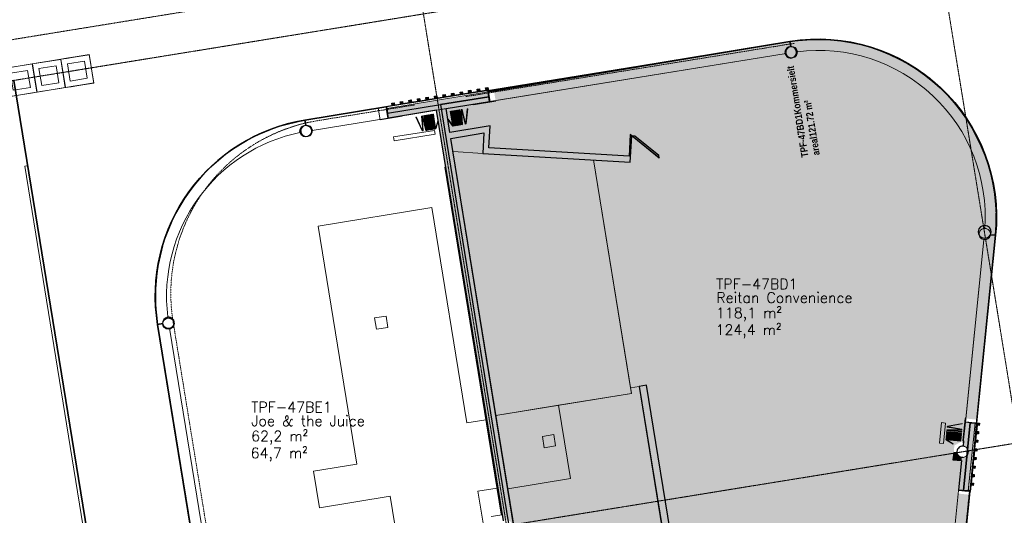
# Model space of a CAD drawing. Header units: millimetres. Extents: x 344773 to 395309, y 816588 to 874127.
# Tile 23 of 25: x 361020 to 378100, y 850245 to 858848. Entities that reach past the tile are written whole.
import ezdxf
from ezdxf.enums import TextEntityAlignment as Align

# ---------------------------------------------------------------- set-up
doc = ezdxf.new("R2010")
doc.units = ezdxf.units.MM
for name, pattern in [('_T3_Dash', [4.8, 3, -1.8]), ('Overhead', [1.4, 0.7, -0.7]), ('System - Akser', [7.2, 4.8, -0.8, 0.8, -0.8])]:
    doc.linetypes.add(name, pattern=pattern)
for name, color, linetype, lineweight in [('0-1', 7, 'Continuous', 5), ('A-AREA-BNDY', 1, 'Continuous', 5), ('A-AREA-IDEN', 2, 'Continuous', 5), ('A-DETL-THIN-1', 7, 'Continuous', 5), ('A-FLOR-1', 8, 'Continuous', 5), ('A-FLOR-HRAL-1', 50, 'Continuous', 5), ('A-FLOR-OVHD', 1, 'Overhead', 5), ('A-GENM-2', 10, 'Continuous', 9), ('A-GLAZ-CURT-1', 10, 'Continuous', 9), ('A-GLAZ-CURT-2', 7, 'Continuous', 5), ('A-WALL-1', 7, 'Continuous', 5), ('A-WALL-PATT-1', 7, 'Continuous', 5), ('A862-NA', 7, 'Continuous', 5), ('A862-NR', 255, 'Continuous', 5), ('I-FURN-1', 8, 'Continuous', 5), ('I-WALL-1', 10, 'Continuous', 9), ('I-WALL-2', 7, 'Continuous', 5), ('S-COLS-2', 10, 'Continuous', 9), ('S-COLS-3', 7, 'Continuous', 5), ('S-COLS-SYMB-1', 10, 'Continuous', 9), ('S-GRID-1', 1, 'System - Akser', 5)]:
    doc.layers.add(name, color=color, linetype=linetype, lineweight=lineweight)
doc.layers.add('_printramme', color=7, linetype='_T3_Dash', lineweight=5, plot=False)
doc.layers.add('A200-14_Kiosk', color=7, linetype='Continuous', lineweight=5, true_color=0xc7d6ef)
for name, color, linetype in [('A861 soner', 7, 'Continuous'), ('A862-B-RLin', 1, 'Continuous'), ('A862-B-T', 1, 'Continuous'), ('A862-N-T', 4, 'Continuous')]:
    doc.layers.add(name, color=color, linetype=linetype)
doc.layers.add('A862-N-RLin', color=7, linetype='Continuous', plot=False)
doc.styles.add('Arial Narrow_B', font='ARIALNB.TTF', dxfattribs={"height": 122.891104})
doc.styles.add('ROMANS', font='ROMANS.SHX')

# ---------------------------------------------------------------- blocks, each defined once
blk = doc.blocks.new('Arkiv_0.975_234', base_point=(302896, 40813))
at = {"linetype": 'Continuous', "flags": 1}
for tag in ['floor_f', 'ROOM_WALLS_SURF', 'ROOM_DOORS_SURF', 'ROOM_WINDS_SURF', 'ROOM_BASELEV', 'ROOM_HEIGHT', 'ROOM_NET_AREA', 'ROOM_REDUCED_AREA', 'ROOM_CALC_AREA', 'ROOM_VOLUME']:
    blk.add_attdef(tag, text='', height=2000, dxfattribs=at).set_placement((302896, 39780), align=Align.BOTTOM_LEFT)
at = {"layer": 'A862-B-T', "linetype": 'Continuous'}
blk.add_attdef('Bruttoareal', text='', height=2000, dxfattribs=at).set_placement((302896, 39780), align=Align.BOTTOM_LEFT)
at = {"layer": 'A862-N-T', "color": 2}
blk.add_attdef('Nettoareal', text='', height=125, dxfattribs=at).set_placement((302614, 40515), align=Align.BOTTOM_LEFT)
at = {"layer": 'A862-NA', "color": 1}
blk.add_attdef('ROOM_NAME', text='', height=125, dxfattribs=at).set_placement((302614, 40702), align=Align.BOTTOM_LEFT)
at = {"layer": 'A862-NR'}
blk.add_attdef('ROOM_NUMBER', text='', height=125, dxfattribs=at).set_placement((302614, 40890), align=Align.BOTTOM_LEFT)
blk = doc.blocks.new('A222 - Sirkulær Stålsøyle - A222 - Sirkulær Stålsøyle 1 - Ø 200 mm-30944843-ENBR-80052-AA1-TOF-200-0002_2D')
at = {"layer": 'S-COLS-3'}
h = blk.add_hatch(color=256, dxfattribs=at)
h.paths.add_polyline_path([(17, 98), (-23, 96), (-60, 78), (-83, 53), (-94, 32), (-100, 0), (-88, -45), (-64, -75), (-41, -90), (-17, -98), (26, -95), (50, -87), (81, -57), (94, -34), (100, 0), (87, 46), (64, 75), (41, 90), (23, 96)], flags=0)
h.paths.add_polyline_path([(0, 90), (23, 87), (45, 78), (72, 53), (85, 28), (87, 23), (90, 0), (82, -35), (67, -60), (64, -64), (45, -78), (10, -89), (-19, -88), (-23, -87), (-45, -78), (-72, -53), (-85, -28), (-87, -23), (-90, 0), (-82, 35), (-67, 60), (-64, 64), (-45, 78), (-10, 89)], flags=0)
at = {"layer": 'S-COLS-2'}
for start, end in [(0, 180), (180, 0)]:
    blk.add_arc((0, 0), 100, start, end, dxfattribs=at)
at = {"layer": 'S-COLS-SYMB-1'}
for start, end in [(0, 180), (180, 0)]:
    blk.add_arc((0, 0), 100, start, end, dxfattribs=at)
blk = doc.blocks.new('A222 - Sirkulær Stålsøyle - A222 - Sirkulær Stålsøyle 1 - Ø 200 mm-26153990-ENBR-80052-AA1-TOF-200-0002_2D')
at = {"layer": 'S-COLS-3'}
h = blk.add_hatch(color=256, dxfattribs=at)
h.paths.add_polyline_path([(17, -98), (60, -78), (78, -62), (96, -23), (100, 0), (87, 46), (64, 75), (49, 87), (17, 98), (-23, 96), (-60, 78), (-78, 62), (-96, 23), (-100, 0), (-87, -46), (-64, -75), (-41, -90), (-17, -98), (0, -98)], flags=0)
h.paths.add_polyline_path([(0, -90), (-23, -87), (-45, -78), (-72, -53), (-85, -28), (-87, -23), (-90, 0), (-82, 35), (-67, 60), (-64, 64), (-45, 78), (-10, 89), (19, 88), (23, 87), (45, 78), (72, 53), (85, 28), (87, 23), (90, 0), (82, -35), (67, -60), (64, -64), (45, -78), (10, -89)], flags=0)
at = {"layer": 'S-COLS-2'}
for start, end in [(360, 180), (180, 360)]:
    blk.add_arc((0, 0), 100, start, end, dxfattribs=at)
at = {"layer": 'S-COLS-SYMB-1'}
for start, end in [(360, 180), (180, 0)]:
    blk.add_arc((0, 0), 100, start, end, dxfattribs=at)
blk = doc.blocks.new('A276 -Avfall- detaljert - A - 276-Avfall - dtaljert-V123-ENBR-80052-AA1-TOF-200-0002_2D')
at = {"layer": 'I-FURN-1'}
for p, q in [((-250, 250), (-750, 250)), ((-750, 250), (-750, -250)), ((-750, 150), (-750, 250)), ((-750, 250), (-650, 250)), ((-748.5, 248.5), (-256, 248.5)), ((-650, 248.5), (-748.5, 248.5)), ((-748.5, -248.5), (-748.5, 244)), ((-748.5, 244), (-748.5, 150)), ((-650, 250), (-350, 250)), ((-350, 250), (-650, 250)), ((-650, 250), (-350, 250)), ((-650, 248.5), (-650, 250)), ((-650, 250), (-650, 248.5)), ((-350, 248.5), (-650, 248.5)), ((-650, 248.5), (-350, 248.5)), ((-350, 248.5), (-650, 248.5)), ((-350, 250), (-250, 250)), ((-350, 250), (-350, 248.5)), ((-350, 248.5), (-350, 250)), ((-256, 248.5), (-350, 248.5)), ((-251.5, 244), (-251.5, -248.5)), ((-251.5, -248.5), (-251.5, 244)), ((-250, -250), (-250, 250)), ((-250, 250), (-250, -250)), ((250, 250), (-250, 250)), ((-250, 250), (-250, -250)), ((-250, -250), (-250, 250)), ((-250, 250), (-150, 250)), ((-248.5, 248.5), (244, 248.5)), ((-150, 248.5), (-248.5, 248.5)), ((-248.5, -248.5), (-248.5, 244)), ((-248.5, 244), (-248.5, -248.5)), ((-150, 250), (150, 250)), ((150, 250), (-150, 250)), ((-150, 250), (150, 250)), ((-150, 248.5), (-150, 250)), ((-150, 250), (-150, 248.5)), ((150, 248.5), (-150, 248.5)), ((-150, 248.5), (150, 248.5)), ((150, 248.5), (-150, 248.5)), ((150, 250), (250, 250)), ((150, 250), (150, 248.5)), ((150, 248.5), (150, 250)), ((244, 248.5), (150, 248.5)), ((248.5, 244), (248.5, -248.5)), ((248.5, -248.5), (248.5, 244)), ((250, 250), (250, -250)), ((750, 250), (250, 250)), ((250, 250), (350, 250)), ((250, -250), (250, 250)), ((250, -250), (250, 250)), ((250, 250), (250, -250)), ((251.5, -248.5), (251.5, 244)), ((251.5, 244), (251.5, -248.5)), ((256, 248.5), (748.5, 248.5)), ((350, 248.5), (256, 248.5)), ((350, 250), (650, 250)), ((650, 250), (350, 250)), ((350, 250), (650, 250)), ((350, 248.5), (350, 250)), ((350, 250), (350, 248.5)), ((650, 248.5), (350, 248.5)), ((350, 248.5), (650, 248.5)), ((650, 248.5), (350, 248.5)), ((650, 250), (750, 250)), ((650, 250), (650, 248.5)), ((650, 248.5), (650, 250)), ((748.5, 248.5), (650, 248.5)), ((748.5, 244), (748.5, -248.5)), ((748.5, 150), (748.5, 244)), ((750, -250), (750, 250)), ((750, 250), (750, 150)), ((-750, -150), (-750, 150)), ((-750, 150), (-750, -150)), ((-750, -150), (-750, 150)), ((-750, 150), (-748.5, 150)), ((-748.5, 150), (-750, 150)), ((-748.5, 150), (-748.5, -150)), ((-748.5, -150), (-748.5, 150)), ((-748.5, 150), (-748.5, -150)), ((-650, 150), (-350, 150)), ((-650, -150), (-650, 150)), ((-350, 150), (-650, 150)), ((-650, 150), (-650, -150)), ((-350, 150), (-350, -150)), ((-350, -150), (-350, 150)), ((-150, 150), (150, 150)), ((-150, -150), (-150, 150)), ((150, 150), (-150, 150)), ((-150, 150), (-150, -150)), ((150, 150), (150, -150)), ((150, -150), (150, 150)), ((350, 150), (650, 150)), ((350, -150), (350, 150)), ((650, 150), (350, 150)), ((350, 150), (350, -150)), ((650, 150), (650, -150)), ((650, -150), (650, 150)), ((748.5, -150), (748.5, 150)), ((748.5, 150), (748.5, -150)), ((748.5, -150), (748.5, 150)), ((748.5, 150), (750, 150)), ((750, 150), (748.5, 150)), ((750, 150), (750, -150)), ((750, -150), (750, 150)), ((750, 150), (750, -150)), ((-750, -250), (-750, -150)), ((-748.5, -150), (-750, -150)), ((-750, -150), (-748.5, -150)), ((-748.5, -150), (-748.5, -248.5)), ((-350, -150), (-650, -150)), ((-650, -150), (-350, -150)), ((150, -150), (-150, -150)), ((-150, -150), (150, -150)), ((650, -150), (350, -150)), ((350, -150), (650, -150)), ((748.5, -248.5), (748.5, -150)), ((750, -150), (748.5, -150)), ((748.5, -150), (750, -150)), ((750, -150), (750, -250)), ((-750, -250), (-748.5, -248.5)), ((-748.5, -248.5), (-750, -250)), ((-750, -250), (-250, -250)), ((-650, -250), (-750, -250)), ((-750, -250), (-650, -250)), ((-650, -250), (-750, -250)), ((-256, -248.5), (-748.5, -248.5)), ((-748.5, -248.5), (-650, -248.5)), ((-650, -248.5), (-748.5, -248.5)), ((-748.5, -248.5), (-650, -248.5)), ((-650, -248.5), (-350, -248.5)), ((-350, -248.5), (-650, -248.5)), ((-650, -248.5), (-350, -248.5)), ((-350, -248.5), (-650, -248.5)), ((-650, -248.5), (-350, -248.5)), ((-650, -250), (-650, -248.5)), ((-650, -248.5), (-650, -250)), ((-350, -250), (-650, -250)), ((-650, -250), (-350, -250)), ((-350, -250), (-650, -250)), ((-650, -250), (-350, -250)), ((-350, -250), (-650, -250)), ((-350, -248.5), (-256, -248.5)), ((-256, -248.5), (-350, -248.5)), ((-350, -248.5), (-256, -248.5)), ((-350, -248.5), (-350, -250)), ((-350, -250), (-350, -248.5)), ((-250, -250), (-350, -250)), ((-350, -250), (-250, -250)), ((-250, -250), (-350, -250)), ((-251.5, -248.5), (-251.5, -247)), ((-251.5, -247), (-251.5, -248.5)), ((-251.5, -247), (-250, -247)), ((-250, -247), (-251.5, -247)), ((-250, -250), (-250, -247)), ((-250, -247), (-250, -250)), ((-250, -250), (-250, -247)), ((-250, -247), (-250, -250)), ((-250, -247), (-248.5, -247)), ((-248.5, -247), (-250, -247)), ((-250, -250), (250, -250)), ((-150, -250), (-250, -250)), ((-250, -250), (-150, -250)), ((-150, -250), (-250, -250)), ((-248.5, -248.5), (-248.5, -247)), ((-248.5, -247), (-248.5, -248.5)), ((244, -248.5), (-248.5, -248.5)), ((-248.5, -248.5), (-150, -248.5)), ((-150, -248.5), (-248.5, -248.5)), ((-248.5, -248.5), (-150, -248.5)), ((-150, -248.5), (150, -248.5)), ((150, -248.5), (-150, -248.5)), ((-150, -248.5), (150, -248.5)), ((150, -248.5), (-150, -248.5)), ((-150, -248.5), (150, -248.5)), ((-150, -250), (-150, -248.5)), ((-150, -248.5), (-150, -250)), ((150, -250), (-150, -250)), ((-150, -250), (150, -250)), ((150, -250), (-150, -250)), ((-150, -250), (150, -250)), ((150, -250), (-150, -250)), ((150, -248.5), (244, -248.5)), ((244, -248.5), (150, -248.5)), ((150, -248.5), (244, -248.5)), ((150, -248.5), (150, -250)), ((150, -250), (150, -248.5)), ((250, -250), (150, -250)), ((150, -250), (250, -250)), ((250, -250), (150, -250)), ((248.5, -248.5), (248.5, -247)), ((248.5, -247), (248.5, -248.5)), ((248.5, -247), (250, -247)), ((250, -247), (248.5, -247)), ((250, -250), (250, -247)), ((250, -247), (250, -250)), ((250, -247), (251.5, -247)), ((251.5, -247), (250, -247)), ((250, -250), (250, -247)), ((250, -247), (250, -250)), ((250, -250), (750, -250)), ((350, -250), (250, -250)), ((250, -250), (350, -250)), ((350, -250), (250, -250)), ((251.5, -248.5), (251.5, -247)), ((251.5, -247), (251.5, -248.5)), ((748.5, -248.5), (256, -248.5)), ((256, -248.5), (350, -248.5)), ((350, -248.5), (256, -248.5)), ((256, -248.5), (350, -248.5)), ((350, -248.5), (650, -248.5)), ((650, -248.5), (350, -248.5)), ((350, -248.5), (650, -248.5)), ((650, -248.5), (350, -248.5)), ((350, -248.5), (650, -248.5)), ((350, -250), (350, -248.5)), ((350, -248.5), (350, -250)), ((650, -250), (350, -250)), ((350, -250), (650, -250)), ((650, -250), (350, -250)), ((350, -250), (650, -250)), ((650, -250), (350, -250)), ((650, -248.5), (748.5, -248.5)), ((748.5, -248.5), (650, -248.5)), ((650, -248.5), (748.5, -248.5)), ((650, -248.5), (650, -250)), ((650, -250), (650, -248.5)), ((750, -250), (650, -250)), ((650, -250), (750, -250)), ((750, -250), (650, -250)), ((748.5, -248.5), (750, -250)), ((750, -250), (748.5, -248.5))]:
    blk.add_line(p, q, dxfattribs=at)
blk = doc.blocks.new('Railing - Railing-26264236-ENBR-80052-AA1-TOF-200-0002_2D')
at = {"layer": 'A-FLOR-HRAL-1'}
for p, q in [((786783, -500047), (786783, -500767)), ((786783, -500047), (786853, -500047)), ((786853, -500767), (786853, -500047)), ((786853, -500767), (786783, -500767))]:
    blk.add_line(p, q, dxfattribs=at)
blk = doc.blocks.new('248 Sidefoldesjalusi - A248 Sidefoldesjalusi-26929428-ENBR-80052-AA1-TOF-200-0002_2D')
at = {"layer": 'A-GENM-2'}
for p, q in [((55, 118), (0, 0)), ((7, -3), (62, 114)), ((62, 114), (55, 118)), ((62, 130), (62, 0)), ((70, 130), (62, 130)), ((70, -130), (70, 130)), ((82, 130), (82, 0)), ((90, 130), (82, 130)), ((82, 0), (82, -130)), ((90, -130), (90, 130)), ((102, 130), (102, 0)), ((110, 130), (102, 130)), ((110, -130), (110, 130)), ((122, 130), (122, 0)), ((130, 130), (122, 130)), ((130, -130), (130, 130)), ((142, 130), (142, 0)), ((150, 130), (142, 130)), ((150, -130), (150, 130)), ((162, 130), (162, 0)), ((170, 130), (162, 130)), ((162, 0), (162, -130)), ((170, -130), (170, 130)), ((182, 130), (182, 0)), ((190, 130), (182, 130)), ((190, -130), (190, 130)), ((202, 130), (202, 0)), ((210, 130), (202, 130)), ((210, -130), (210, 130)), ((222, 130), (222, 0)), ((230, 130), (222, 130)), ((230, -130), (230, 130)), ((239, 130), (231, 129)), ((231, 129), (242, 0)), ((262, -129), (239, 130)), ((285, 130), (263, -129)), ((282, 0), (293, 129)), ((293, 129), (285, 130)), ((303, 127), (295, 125)), ((295, 125), (329, -1)), ((370, -125), (303, 127)), ((0, 0), (7, -3)), ((62, 0), (62, -130)), ((62, -130), (70, -130)), ((82, -130), (90, -130)), ((102, 0), (102, -130)), ((102, -130), (110, -130)), ((122, 0), (122, -130)), ((122, -130), (130, -130)), ((142, 0), (142, -130)), ((142, -130), (150, -130)), ((162, -130), (170, -130)), ((182, 0), (182, -130)), ((182, -130), (190, -130)), ((202, 0), (202, -130)), ((202, -130), (210, -130)), ((222, 0), (222, -130)), ((222, -130), (230, -130)), ((242, 0), (254, -130)), ((254, -130), (262, -129)), ((263, -129), (271, -130)), ((271, -130), (282, 0)), ((329, -1), (362, -127)), ((362, -127), (370, -125))]:
    blk.add_line(p, q, dxfattribs=at)
blk = doc.blocks.new('248 Sidefoldesjalusi - A248 Sidefoldesjalusi-V189-ENBR-80052-AA1-TOF-200-0002_2D')
at = {"layer": 'A-GENM-2'}
for p, q in [((7, 3), (0, 0)), ((0, 0), (55, -118)), ((62, -114), (7, 3)), ((70, 130), (62, 130)), ((62, 130), (62, 0)), ((62, 0), (62, -130)), ((70, -130), (70, 130)), ((90, 130), (82, 130)), ((82, 130), (82, 0)), ((82, 0), (82, -130)), ((90, -130), (90, 130)), ((110, 130), (102, 130)), ((102, 130), (102, 0)), ((102, 0), (102, -130)), ((110, -130), (110, 130)), ((130, 130), (122, 130)), ((122, 130), (122, 0)), ((122, 0), (122, -130)), ((130, -130), (130, 130)), ((150, 130), (142, 130)), ((142, 130), (142, 0)), ((142, 0), (142, -130)), ((150, -130), (150, 130)), ((170, 130), (162, 130)), ((162, 130), (162, 0)), ((162, 0), (162, -130)), ((170, -130), (170, 130)), ((190, 130), (182, 130)), ((182, 130), (182, 0)), ((182, 0), (182, -130)), ((190, -130), (190, 130)), ((210, 130), (202, 130)), ((202, 130), (202, 0)), ((202, 0), (202, -130)), ((210, -130), (210, 130)), ((230, 130), (222, 130)), ((222, 130), (222, 0)), ((222, 0), (222, -130)), ((230, -130), (230, 130)), ((242, 0), (231, -129)), ((239, -130), (262, 129)), ((254, 130), (242, 0)), ((262, 129), (254, 130)), ((271, 130), (263, 129)), ((263, 129), (285, -130)), ((282, 0), (271, 130)), ((293, -129), (282, 0)), ((329, 1), (295, -125)), ((303, -127), (370, 125)), ((362, 127), (329, 1)), ((370, 125), (362, 127)), ((55, -118), (62, -114)), ((62, -130), (70, -130)), ((82, -130), (90, -130)), ((102, -130), (110, -130)), ((122, -130), (130, -130)), ((142, -130), (150, -130)), ((162, -130), (170, -130)), ((182, -130), (190, -130)), ((202, -130), (210, -130)), ((222, -130), (230, -130)), ((231, -129), (239, -130)), ((285, -130), (293, -129)), ((295, -125), (303, -127))]:
    blk.add_line(p, q, dxfattribs=at)
blk = doc.blocks.new('Railing - Railing-27625947-ENBR-80052-AA1-TOF-200-0002_2D')
at = {"layer": 'A-FLOR-HRAL-1'}
for p, q in [((780070, -508614), (780088, -508546)), ((780070, -508614), (780417, -508707)), ((780435, -508639), (780088, -508546)), ((780435, -508639), (780417, -508707))]:
    blk.add_line(p, q, dxfattribs=at)
blk = doc.blocks.new('A246 - T01 Trespiler-panel 600 - A246-T01 Trespiler-panel 600-28222656-ENBR-80052-AA1-TOF-200-0002_2D')
at = {"layer": 'A-GLAZ-CURT-2'}
for points in [[(300, -10), (300, 0), (-300, 0), (-300, -10)], [(-150, -50), (-150, -10), (-190, -10), (-190, -50)], [(0, -50), (0, -10), (-40, -10), (-40, -50)], [(150, -50), (150, -10), (110, -10), (110, -50)], [(300, -50), (300, -10), (260, -10), (260, -50)]]:
    blk.add_hatch(color=256, dxfattribs=at).paths.add_polyline_path(points, flags=0)
at = {"layer": 'A-GLAZ-CURT-1'}
for p, q in [((300, 0), (-300, 0)), ((-300, 0), (-300, -10)), ((-300, -10), (300, -10)), ((-150, -10), (-190, -10)), ((-190, -10), (-190, -50)), ((-190, -50), (-150, -50)), ((-150, -50), (-150, -10)), ((0, -10), (-40, -10)), ((-40, -10), (-40, -50)), ((-40, -50), (0, -50)), ((0, -50), (0, -10)), ((150, -10), (110, -10)), ((110, -10), (110, -50)), ((110, -50), (150, -50)), ((150, -50), (150, -10)), ((300, -10), (260, -10)), ((260, -10), (260, -50)), ((260, -50), (300, -50)), ((300, -10), (300, 0)), ((300, -50), (300, -10))]:
    blk.add_line(p, q, dxfattribs=at)
blk = doc.blocks.new('A246 - T01 Trespiler-panel 600 - A246-T01 Trespiler-panel 600-28222917-ENBR-80052-AA1-TOF-200-0002_2D')
at = {"layer": 'A-GLAZ-CURT-2'}
for points in [[(300, 10), (-300, 10), (-300, 0), (300, 0)], [(-150, 50), (-190, 50), (-190, 10), (-150, 10)], [(0, 50), (-40, 50), (-40, 10), (0, 10)], [(150, 50), (110, 50), (110, 10), (150, 10)], [(300, 50), (260, 50), (260, 10), (300, 10)]]:
    blk.add_hatch(color=256, dxfattribs=at).paths.add_polyline_path(points, flags=0)
at = {"layer": 'A-GLAZ-CURT-1'}
for p, q in [((300, 10), (-300, 10)), ((-300, 10), (-300, 0)), ((-300, 0), (300, 0)), ((-150, 50), (-190, 50)), ((-190, 50), (-190, 10)), ((-190, 10), (-150, 10)), ((-150, 10), (-150, 50)), ((0, 50), (-40, 50)), ((-40, 50), (-40, 10)), ((-40, 10), (0, 10)), ((0, 10), (0, 50)), ((150, 50), (110, 50)), ((110, 50), (110, 10)), ((110, 10), (150, 10)), ((150, 10), (150, 50)), ((300, 50), (260, 50)), ((260, 50), (260, 10)), ((260, 10), (300, 10)), ((300, 10), (300, 50)), ((300, 0), (300, 10))]:
    blk.add_line(p, q, dxfattribs=at)

msp = doc.modelspace()

# ---------------------------------------------------------------- hatches: boundary and pattern name
at = {"layer": 'A-WALL-PATT-1'}
for points in [[(369144.6, 857594.2), (367387.6, 857309), (367414.8, 857141.2), (369171.8, 857426.4)], [(369029.3, 853530), (368416.7, 857303.9), (368249.2, 857274.6), (369209.5, 851359.1), (369377.3, 851386.3)], [(369078.2, 856985.7), (368484, 856889.3), (368500.4, 856788.1), (369072, 856880.9)], [(369181.9, 857002.6), (369078.2, 856985.7), (369057.1, 856629.3), (369159.5, 856623.2)], [(371638.6, 856832.9), (371612.3, 856854), (371590.2, 856479.7), (371617.7, 856478.1)], [(372109.3, 856490), (371690, 856826.9), (371642.6, 856829.7), (372115.7, 856450.5)], [(371617.7, 856478.1), (369057.1, 856629.3), (369051.1, 856526.9), (371611.6, 856375.7)], [(371893.3, 852503.9), (371764.9, 852483.1), (372254.9, 849465.1), (372383.2, 849485.9)], [(377594.7, 851843.6), (377425.5, 851860.7), (377383.6, 851446.4), (377410.8, 851441.2), (377442.9, 851422.8), (377461.2, 851402.5), (377475.9, 851364.8), (377477.7, 851340.4), (377465.5, 851300.9), (377442.3, 851272.6), (377417.3, 851257), (377381.9, 851249.4), (377363.1, 851244.1), (377306.7, 850686.7), (377475.8, 850669.6), (377556.6, 851468)], [(377427.1, 851925.9), (377422.1, 851926.4), (377388, 851540)], [(369377.3, 851386.3), (369209.5, 851359.1), (369410.5, 850145.6), (369429.2, 850155), (369449.4, 850162), (369497.3, 850156.6), (369529.4, 850138.2), (369547.8, 850117.9), (369562.5, 850080.2), (369564.3, 850055.8), (369552.1, 850016.3), (369528.8, 849988), (369503.8, 849972.4), (369475.6, 849964.7), (369436.1, 849963.4), (370170.9, 845436.6), (370338.7, 845463.8), (369424, 851098.9)], [(377363.7, 851249.7), (377347, 851254.7), (377314.9, 851273.1), (377297.4, 851291.9), (377282.4, 851327.6), (377221.7, 851333.7), (377209.6, 851209.3), (377358.1, 851195), (377363.4, 851247.3)]]:
    msp.add_hatch(color=256, dxfattribs=at).paths.add_polyline_path(points, flags=0)
at = {"layer": 'A200-14_Kiosk'}
msp.add_hatch(color=256, dxfattribs=at).paths.add_polyline_path([(371627.9, 841423.2), (373851, 841784.1), (375883.4, 842114), (375887.1, 842150.7), (376029.6, 843559.1), (376159, 843546), (376016.2, 842135.6), (376266.9, 842176.3), (376448, 842205.7), (376458.8, 842312.2), (376482.5, 842546.4), (376483.4, 842555.9), (376579.3, 843503.5), (376773.7, 843483.8), (376774.7, 843493.7), (377494.2, 850602.4), (377290.2, 850623.1), (377329.3, 851009), (377339.2, 851008), (377358.1, 851194.3), (377209.1, 851209.4), (377234, 851455.6), (377383.1, 851540.5), (377422.1, 851926.4), (377626.1, 851905.8), (377950.2, 855108.3), (377959.3, 855622.4), (377883, 856130.8), (377723.4, 856619.5), (377485, 857075), (377174.5, 857484.6), (376800.3, 857837.2), (376372.8, 858122.7), (375903.9, 858333.5), (375406.5, 858463.6), (374894.5, 858509.4), (374381.9, 858469.8), (374381.4, 858469.7), (374380.8, 858469.6), (374380.7, 858470.1), (369244.1, 857636.3), (369277, 857433.9), (368894.1, 857371.8), (368892.6, 857381.1), (368416.7, 857303.9), (369377.3, 851386.3), (369565.8, 850225), (369602.6, 849998.5), (370338.7, 845463.8), (370955.7, 845564)])

# ---------------------------------------------------------------- linework, layer by layer
at = {"layer": '_printramme'}
msp.add_lwpolyline([(376672, 872519.8), (378484, 861357.8), (355929.1, 857696.4), (354117.1, 868858.4)], dxfattribs=at)
at = {"layer": 'A-AREA-BNDY', "flags": 128}
for points in [[(364666, 845834.7), (363412.1, 853559.1), (363372.2, 854042.3), (363408.4, 854525.8), (363519.7, 854997.7), (363703.6, 855446.4), (363955.3, 855860.8), (364268.8, 856230.7), (364636.3, 856547.1), (365048.7, 856802), (365496, 856989.3), (365967, 857104.3), (367240.4, 857311), (369244.1, 857636.3), (374380.7, 858470.1), (374381.9, 858470.3), (374381.9, 858469.8), (374894.5, 858509.4), (375406.5, 858463.6), (375903.9, 858333.5), (376372.8, 858122.7), (376800.3, 857837.2), (377174.5, 857484.6), (377485, 857075), (377723.4, 856619.5), (377883, 856130.8), (377959.3, 855622.4), (377950.2, 855108.3), (377626.1, 851905.8), (377494.2, 850602.4), (376774.7, 843493.7)], [(364666, 845834.7), (363412.1, 853559.1), (363372.2, 854042.3), (363408.4, 854525.8), (363519.7, 854997.7), (363703.6, 855446.4), (363955.3, 855860.8), (364268.8, 856230.7), (364636.3, 856547.1), (365048.7, 856802), (365496, 856989.3), (365967, 857104.3), (367240.4, 857311), (369244.1, 857636.3), (374380.7, 858470.1), (374381.9, 858470.3), (374381.9, 858469.8), (374894.5, 858509.4), (375406.5, 858463.6), (375903.9, 858333.5), (376372.8, 858122.7), (376800.3, 857837.2), (377174.5, 857484.6), (377485, 857075), (377723.4, 856619.5), (377883, 856130.8), (377959.3, 855622.4), (377950.2, 855108.3), (377626.1, 851905.8), (377494.2, 850602.4), (376774.7, 843493.7)], [(369197.5, 850222.5), (369389, 850253.5), (369209.5, 851359.1), (368248.9, 857276.6), (367654.6, 857180.1), (367656.1, 857170.8), (367273.2, 857108.6), (367240.4, 857311), (365967, 857104.3), (365496, 856989.3), (365048.7, 856802), (364636.3, 856547.1), (364268.8, 856230.7), (363955.3, 855860.8), (363703.6, 855446.4), (363519.7, 854997.7), (363408.4, 854525.8), (363372.2, 854042.3), (363412.1, 853559.1), (364666, 845834.7)]]:
    msp.add_lwpolyline(points, dxfattribs=at)
for points in [[(363800.6, 840025.7), (366684.9, 822258.5), (363921, 821809.9), (361036.8, 839577.1), (358152.6, 857344.5), (360916.4, 857793.2)], [(363800.6, 840025.7), (366684.9, 822258.5), (363921, 821809.9), (361036.8, 839577.1), (358152.6, 857344.5), (360916.4, 857793.2)], [(363800.6, 840025.7), (360916.4, 857793.2), (358152.6, 857344.5), (361036.8, 839577.1)]]:
    msp.add_lwpolyline(points, close=True, dxfattribs=at)
at = {"layer": 'A-DETL-THIN-1'}
for p, q in [((367374.9, 853704), (367177.4, 853671.9)), ((367406.9, 853506.6), (367374.9, 853704)), ((367177.4, 853671.9), (367209.5, 853474.5)), ((367209.5, 853474.5), (367406.9, 853506.6)), ((370283.9, 851645.4), (370086.5, 851613.4)), ((370315.9, 851448), (370283.9, 851645.4)), ((370086.5, 851613.4), (370118.5, 851416)), ((370118.5, 851416), (370315.9, 851448))]:
    msp.add_line(p, q, dxfattribs=at)
at = {"layer": 'A-FLOR-1'}
for p, q in [((374314.8, 858261.3), (369171.8, 857426.4)), ((374314.8, 858261.3), (369181.7, 857428)), ((369154.5, 857595.8), (369144.6, 857594.2)), ((369181.7, 857428), (369154.5, 857595.8)), ((367387.6, 857309), (367377.7, 857307.4)), ((367377.7, 857307.4), (367405, 857139.6)), ((367405, 857139.6), (366095.6, 856927.1)), ((367414.8, 857141.2), (367405, 857139.6)), ((368537.9, 856557.3), (369051.1, 856526.9)), ((369051.1, 856526.9), (368537.9, 856557.3)), ((361156.7, 856312.5), (361107.4, 856304.5)), ((361107.4, 856304.5), (366395.2, 823730.9)), ((366444.5, 823738.9), (361156.7, 856312.5)), ((370972.4, 856413.5), (371614.4, 852458.6)), ((371630.4, 852359.9), (370972.4, 856413.5)), ((368168.9, 855584.9), (366194.8, 855264.5)), ((368775.4, 851848.8), (368168.9, 855584.9)), ((366194.8, 855264.5), (366865.4, 851133.5)), ((377425.5, 851860.7), (377746.4, 855029.2)), ((377426.1, 851866), (377746.4, 855029.2)), ((364297, 849324.7), (363620.5, 853492)), ((369281.2, 851978.6), (371630.4, 852359.9)), ((371630.4, 852359.9), (370367, 852154.8)), ((371614.4, 852458.6), (371764.9, 852483.1)), ((371764.9, 852483.1), (371614.4, 852458.6)), ((371614.4, 852458.6), (371630.4, 852359.9)), ((369281.2, 851978.6), (370367, 852154.8)), ((370367, 852154.8), (370573.6, 850882)), ((370367, 852154.8), (370573.6, 850882)), ((369107.1, 851902.7), (368775.4, 851848.8)), ((377595.2, 851848.8), (377426.1, 851866)), ((377474.7, 850658.7), (377595.2, 851848.8)), ((366865.4, 851133.5), (366115.2, 851011.8)), ((376580.8, 843518.4), (377358, 851194.3)), ((366115.2, 851011.8), (366218.5, 850375.1)), ((370573.6, 850882), (369487.8, 850705.7)), ((370573.6, 850882), (369487.8, 850705.7)), ((368967.7, 850664.4), (369300.3, 850718.3)), ((369080.3, 849970.9), (368967.7, 850664.4)), ((376580.8, 843518.4), (377305.6, 850675.8)), ((377305.6, 850675.8), (377474.7, 850658.7)), ((366218.5, 850375.1), (367447.5, 850574.6)), ((367447.5, 850574.6), (367584.9, 849728.2))]:
    msp.add_line(p, q, dxfattribs=at)
for centre, radius, start, end in [((374875.9, 855419.5), 2895, 356.16429, 97.27016), ((374875.9, 855419.5), 2895, 356.16429, 97.27016), ((366469.3, 854048.6), 2901.2, 101.28917, 187.1514)]:
    msp.add_arc(centre, radius, start, end, dxfattribs=at)
at = {"layer": 'A-FLOR-OVHD'}
for p, q in [((368760.4, 857512.8), (374460.7, 858438.1)), ((366194, 857096.1), (367872, 857368.5)), ((377949.2, 855153), (377586.7, 851571.3)), ((365109.7, 844803.6), (363680.4, 853608.3)), ((376771.1, 843512.5), (377496.1, 850675.9))]:
    msp.add_line(p, q, dxfattribs=at)
msp.add_arc((366681.1, 854095.4), 3040, 99.22061, 189.22061, dxfattribs=at)
at = {"layer": 'A-WALL-1'}
msp.add_line((371612.3, 856854), (371611, 856831.6), dxfattribs=at)
at = {"layer": 'A862-B-RLin', "flags": 128}
for points in [[(364699, 845632.3), (363412.3, 853558.6, -0.4138596), (365967, 857104.2), (367373.6, 857332.5), (367373.7, 857332.4), (367383.5, 857334), (367387.6, 857309), (367401.2, 857225.1), (368319.2, 857374.1), (369158.2, 857510.3), (369144.6, 857594.2), (369142.5, 857606.8), (374381.9, 858470, -0.4915125), (377947.5, 855108.6), (377620.3, 851851.1), (377619.3, 851841.1), (377619.1, 851841.1), (377594.7, 851843.6), (377510.1, 851852.2), (377391.3, 850678.2), (377475.8, 850669.6), (377500.3, 850667.1), (377500.5, 850667.1), (376773.5, 843483.8)], [(376774.5, 843493.8), (377499.5, 850657.2), (377500.5, 850667.1), (377500.3, 850667.1), (377475.8, 850669.6), (377391.3, 850678.2), (377510.1, 851852.2), (377594.7, 851843.6), (377619.1, 851841.1), (377619.3, 851841.1), (377947.5, 855108.6, 0.4915125), (374381.9, 858470), (369142.5, 857606.8), (369144.6, 857594.2), (369158.2, 857510.3), (368319.2, 857374.1), (370264.9, 845388.5)]]:
    msp.add_lwpolyline(points, format="xyb", dxfattribs=at)
msp.add_lwpolyline([(363800.6, 840025.7), (363800.6, 840025.8), (363800.6, 840025.8), (360916.4, 857793), (358152.6, 857344.3), (361036.8, 839577.2), (361036.8, 839577.1), (361036.8, 839577.1)], close=True, dxfattribs=at)
msp.add_lwpolyline([(361036.8, 839577.2), (358152.6, 857344.3), (360916.4, 857793), (363800.6, 840025.8)], dxfattribs=at)
msp.add_lwpolyline([(364990.9, 844519.7), (364807.5, 845649.9), (364723.6, 845636.3), (364699.1, 845632.3), (364699, 845632.3), (363412.3, 853558.6, -0.4138596), (365967, 857104.2), (367373.6, 857332.5), (367373.7, 857332.4), (367383.5, 857334), (367387.6, 857309), (367401.2, 857225.1), (368319.2, 857374.1), (370264.9, 845388.5), (370270.8, 845383.2), (370266.9, 845376.2)], format="xyb", close=True, dxfattribs=at)
at = {"layer": 'A862-N-RLin', "flags": 128}
for points in [[(364698.9, 845632.3), (363412.1, 853559.1, -0.4142136), (365967, 857104.3), (367373.6, 857332.6), (367372, 857342.5), (367480.6, 857360.1), (367474.2, 857399.6), (367513.7, 857406), (367520.1, 857366.5), (367628.7, 857384.2), (367622.2, 857423.6), (367661.7, 857430), (367668.1, 857390.6), (367776.7, 857408.2), (367770.3, 857447.7), (367809.8, 857454.1), (367816.2, 857414.6), (367924.8, 857432.2), (367918.4, 857471.7), (367957.9, 857478.1), (367964.3, 857438.6), (368072.8, 857456.3), (368066.4, 857495.7), (368105.9, 857502.1), (368112.3, 857462.7), (368220.9, 857480.3), (368214.5, 857519.8), (368254, 857526.2), (368260.4, 857486.7), (368369, 857504.3), (368362.6, 857543.8), (368402, 857550.2), (368408.5, 857510.7), (368517, 857528.4), (368510.6, 857567.8), (368550.1, 857574.3), (368556.5, 857534.8), (368665.1, 857552.4), (368658.7, 857591.9), (368698.2, 857598.3), (368704.6, 857558.8), (368813.2, 857576.4), (368806.7, 857615.9), (368846.2, 857622.3), (368852.6, 857582.8), (368961.2, 857600.5), (368954.8, 857640), (368994.3, 857646.4), (369000.7, 857606.9), (369109.3, 857624.5), (369102.9, 857664), (369142.3, 857670.4), (369150.4, 857621), (374381.9, 858470.3, -0.4929045), (377950.2, 855108.3), (377620.5, 851851.1), (377670.3, 851846), (377666.3, 851806.2), (377626.5, 851810.2), (377615.4, 851700.8), (377655.2, 851696.8), (377651.2, 851657), (377611.4, 851661), (377600.3, 851551.6), (377640.1, 851547.5), (377636, 851507.7), (377596.3, 851511.8), (377585.2, 851402.3), (377625, 851398.3), (377620.9, 851358.5), (377581.1, 851362.5), (377570.1, 851253.1), (377609.9, 851249.1), (377605.8, 851209.3), (377566, 851213.3), (377555, 851103.9), (377594.8, 851099.8), (377590.7, 851060), (377550.9, 851064.1), (377539.9, 850954.6), (377579.7, 850950.6), (377575.6, 850910.8), (377535.8, 850914.8), (377524.8, 850805.4), (377564.6, 850801.4), (377560.5, 850761.6), (377520.7, 850765.6), (377509.6, 850656.1), (377499.7, 850657.2), (376774.7, 843493.7)], [(369888.9, 848235.1), (368500.4, 856788.1), (369072, 856880.9), (369051.1, 856526.9), (371611.6, 856375.7), (371638.6, 856832.8), (371642.6, 856829.7), (372115.7, 856450.5), (372109.3, 856490), (371690, 856826.9), (371642.7, 856829.7), (371638.6, 856832.9), (371612.3, 856854), (371590.2, 856479.7), (369159.5, 856623.2), (369181.9, 857002.6), (368484, 856889.3), (368416.7, 857303.9), (369171.8, 857426.4), (369158.2, 857510.3), (369144.6, 857594.2), (374381.7, 858469.7), (374395.4, 858380.8, 2000.0017426), (374395.6, 858380.8), (374381.9, 858469.8, -0.4900379), (377944.8, 855108.9), (377860.5, 855115.4, 1999.9997503), (377860.4, 855115.2), (377944.7, 855108.7), (377620.3, 851851.1), (377619.1, 851841.1), (377594.7, 851843.6), (377510.1, 851852.2), (377420.5, 851861.2), (377427.1, 851925.9), (377422.1, 851926.4), (377383.1, 851540.5), (377393, 851539.5), (377383.7, 851447.8, 0.490136), (377281, 851327.7), (377221.7, 851333.7), (377209.1, 851209.4), (377358, 851194.3), (377306.7, 850686.7), (377475.8, 850669.6), (377500.3, 850667.1), (376773.3, 843483.8)], [(369410.3, 850146.7), (368248.9, 857276.6), (367414.8, 857141.2), (367383.5, 857334), (367373.7, 857332.4), (365967.2, 857104.2), (365981.6, 857014.9, -1999.9997524), (365981.4, 857014.9), (365966.9, 857104.1, 0.4133947), (363412.3, 853558.8), (363501, 853573.2, -1310.3453487), (363501, 853572.9), (363412.4, 853558.4), (364120.7, 849195.7)]]:
    msp.add_lwpolyline(points, format="xyb", dxfattribs=at)
msp.add_lwpolyline([(363800.6, 840025.7), (363800.6, 840025.8), (363800.6, 840025.8), (360916.4, 857793), (358152.6, 857344.3), (361036.8, 839577.2), (361036.8, 839577.1), (361036.8, 839577.1)], close=True, dxfattribs=at)
for points in [[(361036.8, 839577.2), (358152.6, 857344.3), (360916.4, 857793), (363800.6, 840025.8)], [(372383.2, 849485.9), (371893.3, 852503.9), (371764.9, 852483.1), (372254.9, 849465.1)]]:
    msp.add_lwpolyline(points, dxfattribs=at)
at = {"layer": 'I-WALL-1'}
for p, q in [((369144.6, 857594.2), (367387.6, 857309)), ((369171.8, 857426.4), (369144.6, 857594.2)), ((367387.6, 857309), (367414.8, 857141.2)), ((367414.8, 857141.2), (369171.8, 857426.4)), ((368416.7, 857303.9), (368248.9, 857276.6)), ((368484, 856889.3), (368416.7, 857303.9)), ((369276.2, 857438.8), (368893.3, 857376.7)), ((368893.3, 857376.7), (368894.1, 857371.8)), ((368894.1, 857371.8), (369277, 857433.9)), ((369277, 857433.9), (369276.2, 857438.8)), ((367655.3, 857175.7), (367272.4, 857113.6)), ((367272.4, 857113.6), (367273.2, 857108.6)), ((367273.2, 857108.6), (367656.1, 857170.8)), ((367656.1, 857170.8), (367655.3, 857175.7)), ((368247.3, 857274.3), (368407.3, 856288.2)), ((369078.2, 856985.7), (368484, 856889.3)), ((369181.9, 857002.6), (369078.2, 856985.7)), ((369159.5, 856623.2), (369181.9, 857002.6)), ((368500.4, 856788.1), (369072, 856880.9)), ((369377.3, 851386.3), (368500.4, 856788.1)), ((369072, 856880.9), (369057.1, 856629.3)), ((371611, 856831.6), (371590.2, 856479.7)), ((371638.6, 856832.9), (371612.3, 856854)), ((371617.7, 856478.1), (371638.6, 856832.9)), ((371642.6, 856829.7), (372115.9, 856449.4)), ((372109.3, 856490), (371690, 856826.9)), ((369057.1, 856629.3), (369051.1, 856526.9)), ((371590.2, 856479.7), (369159.5, 856623.2)), ((369051.1, 856526.9), (371611.6, 856375.7)), ((371611.6, 856375.7), (371617.7, 856478.1)), ((372115.9, 856449.4), (372115.7, 856450.5)), ((368407.3, 856288.2), (368409.3, 856288.5)), ((368409.3, 856288.5), (369209.5, 851359.1)), ((371893.3, 852503.9), (371764.9, 852483.1)), ((372383.2, 849485.9), (371893.3, 852503.9)), ((371764.9, 852483.1), (372254.9, 849465.1)), ((377422.1, 851926.4), (377383.1, 851540.5)), ((377388, 851540), (377427.1, 851925.9)), ((377425.5, 851860.7), (377389.3, 851502.7)), ((377427.1, 851925.9), (377422.1, 851926.4)), ((377594.7, 851843.6), (377425.5, 851860.7)), ((377475.8, 850669.6), (377594.7, 851843.6)), ((377383.1, 851540.5), (377388, 851540)), ((369209.5, 851359.1), (369389, 850253.5)), ((370338.7, 845463.8), (369377.3, 851386.3)), ((377221.7, 851333.7), (377209.1, 851209.4)), ((377209.1, 851209.4), (377358.1, 851194.3)), ((377358.1, 851194.3), (377306.7, 850686.7)), ((377306.7, 850686.7), (377475.8, 850669.6))]:
    msp.add_line(p, q, dxfattribs=at)
at = {"layer": 'I-WALL-2'}
for p, q in [((368395.5, 856286.3), (368407.3, 856288.2)), ((369372.9, 850265.1), (368395.5, 856286.3)), ((368407.3, 856288.2), (369386.7, 850255.2)), ((369374.8, 850253.3), (369386.7, 850255.2))]:
    msp.add_line(p, q, dxfattribs=at)
at = {"layer": 'S-GRID-1'}
for p, q in [((383374, 820551.6), (374982.3, 872245.5)), ((374490.3, 819109.5), (366098.6, 870803.4)), ((352493, 856426), (388496.5, 862270.5)), ((353935.1, 847542.2), (389938.7, 853386.8))]:
    msp.add_line(p, q, dxfattribs=at)

# ---------------------------------------------------------------- block references
at = {"layer": '0-1'}
for name, p, rotation in [('A222 - Sirkulær Stålsøyle - A222 - Sirkulær Stålsøyle 1 - Ø 200 mm-30944843-ENBR-80052-AA1-TOF-200-0002_2D', (374411.2, 858282), 279.2206125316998), ('A276 -Avfall- detaljert - A - 276-Avfall - dtaljert-V123-ENBR-80052-AA1-TOF-200-0002_2D', (361525.7, 857875), 9.22061253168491), ('A246 - T01 Trespiler-panel 600 - A246-T01 Trespiler-panel 600-28222917-ENBR-80052-AA1-TOF-200-0002_2D', (368854.2, 857573), 9.220612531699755), ('A246 - T01 Trespiler-panel 600 - A246-T01 Trespiler-panel 600-28222917-ENBR-80052-AA1-TOF-200-0002_2D', (367669.7, 857380.7), 9.220612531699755), ('A246 - T01 Trespiler-panel 600 - A246-T01 Trespiler-panel 600-28222917-ENBR-80052-AA1-TOF-200-0002_2D', (368262, 857476.8), 9.220612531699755), ('248 Sidefoldesjalusi - A248 Sidefoldesjalusi-V189-ENBR-80052-AA1-TOF-200-0002_2D', (368446.9, 857117.8), 9.220612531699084), ('248 Sidefoldesjalusi - A248 Sidefoldesjalusi-26929428-ENBR-80052-AA1-TOF-200-0002_2D', (368279.1, 857090.6), 189.2206125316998), ('A222 - Sirkulær Stålsøyle - A222 - Sirkulær Stålsøyle 1 - Ø 200 mm-30944843-ENBR-80052-AA1-TOF-200-0002_2D', (365997.6, 856916.2), 279.2206125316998), ('Railing - Railing-26264236-ENBR-80052-AA1-TOF-200-0002_2D', (0, 0), 99.22061253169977), ('A222 - Sirkulær Stålsøyle - A222 - Sirkulær Stålsøyle 1 - Ø 200 mm-30944843-ENBR-80052-AA1-TOF-200-0002_2D', (377761.2, 855127.5), 279.2206125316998), ('A222 - Sirkulær Stålsøyle - A222 - Sirkulær Stålsøyle 1 - Ø 200 mm-26153990-ENBR-80052-AA1-TOF-200-0002_2D', (363599.7, 853589), 99.22061253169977), ('Railing - Railing-27625947-ENBR-80052-AA1-TOF-200-0002_2D', (0, 0), 99.22061253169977), ('248 Sidefoldesjalusi - A248 Sidefoldesjalusi-26929428-ENBR-80052-AA1-TOF-200-0002_2D', (377211.3, 851481.7), 84.87617145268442), ('A246 - T01 Trespiler-panel 600 - A246-T01 Trespiler-panel 600-28222656-ENBR-80052-AA1-TOF-200-0002_2D', (377590.3, 851552.6), 84.22061253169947), ('A222 - Sirkulær Stålsøyle - A222 - Sirkulær Stålsøyle 1 - Ø 200 mm-30944843-ENBR-80052-AA1-TOF-200-0002_2D', (377378.9, 851348), 279.2206125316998), ('A246 - T01 Trespiler-panel 600 - A246-T01 Trespiler-panel 600-28222656-ENBR-80052-AA1-TOF-200-0002_2D', (377529.9, 850955.6), 84.22061253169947)]:
    msp.add_blockref(name, p, dxfattribs=dict(at, rotation=rotation))
at = {"layer": 'A861 soner', "linetype": 'Continuous'}
ref = msp.add_blockref('Arkiv_0.975_234', (373385.4, 853990.2), dxfattribs=at)
ref.add_attrib('ROOM_NAME', 'Reitan Convenience', dxfattribs={"layer": 'A862-NA', "color": 1, "height": 180, "style": 'ROMANS'}).set_placement((373103.5, 853878.7), align=Align.BOTTOM_LEFT)
ref.add_attrib('ROOM_NUMBER', 'TPF-47BD1', dxfattribs={"layer": 'A862-NR', "height": 180, "style": 'ROMANS'}).set_placement((373101.3, 854116.1), align=Align.BOTTOM_LEFT)
ref.add_attrib('Nettoareal', '118,1 m²', dxfattribs={"layer": 'A862-N-T', "height": 180, "style": 'ROMANS'}).set_placement((373099.5, 853614.7), align=Align.BOTTOM_LEFT)
ref.add_attrib('Bruttoareal', '124,4 m²', dxfattribs={"layer": 'A862-B-T', "linetype": 'Continuous', "height": 180, "style": 'ROMANS'}).set_placement((373091.5, 853321.1), align=Align.BOTTOM_LEFT)
ref = msp.add_blockref('Arkiv_0.975_234', (365320.3, 851851.9), dxfattribs=at)
ref.add_attrib('ROOM_NAME', 'Joe & the Juice', dxfattribs={"layer": 'A862-NA', "color": 1, "height": 180, "style": 'ROMANS'}).set_placement((365038.4, 851740.5), align=Align.BOTTOM_LEFT)
ref.add_attrib('ROOM_NUMBER', 'TPF-47BE1', dxfattribs={"layer": 'A862-NR', "height": 180, "style": 'ROMANS'}).set_placement((365036.1, 851977.9), align=Align.BOTTOM_LEFT)
ref.add_attrib('Nettoareal', '62,2 m²', dxfattribs={"layer": 'A862-N-T', "height": 180, "style": 'ROMANS'}).set_placement((365034.4, 851476.4), align=Align.BOTTOM_LEFT)
ref.add_attrib('Bruttoareal', '64,7 m²', dxfattribs={"layer": 'A862-B-T', "linetype": 'Continuous', "height": 180, "style": 'ROMANS'}).set_placement((365026.3, 851182.9), align=Align.BOTTOM_LEFT)

# ---------------------------------------------------------------- texts
at = {"layer": 'A-AREA-IDEN', "insert": (374582.5, 856451.8), "char_height": 122.891, "width": 1456.5, "attachment_point": 1, "rotation": 99.22061, "line_spacing_factor": 0.968724, "style": 'Arial Narrow_B'}
msp.add_mtext(' TPF-47BD1Kommersielt areal121.72 m²', dxfattribs=at)

doc.saveas('drawing.dxf')
